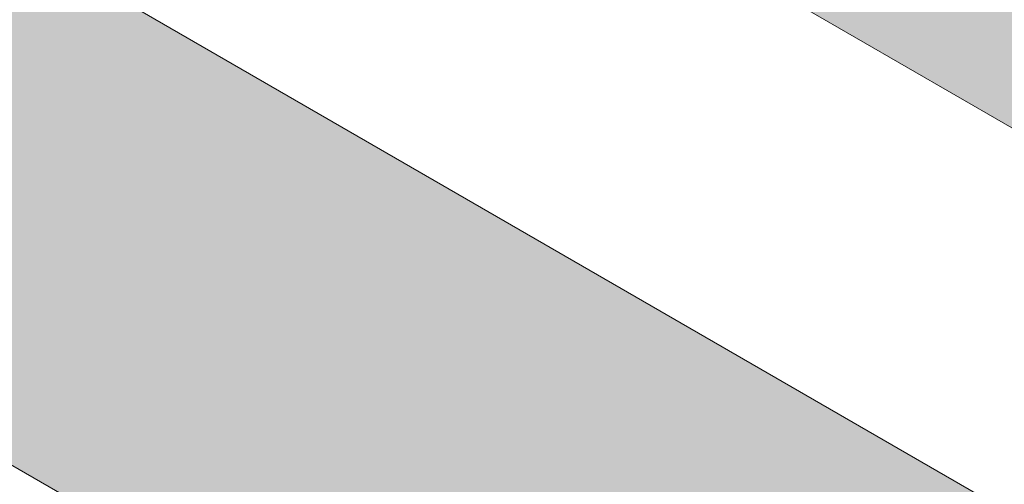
# Model space of a CAD drawing. Header units: millimetres. Extents: x -107151 to 48086, y -42122 to 26068.
# Tile 3 of 52: x -88219 to -72531, y -11307 to -3909. Entities that reach past the tile are written whole.
import ezdxf

# ---------------------------------------------------------------- set-up
doc = ezdxf.new("R2010")
doc.units = ezdxf.units.MM
doc.header["$MEASUREMENT"] = 0
doc.layers.add('07-VRD_Terrain_Batiments.ARCHI', color=7, linetype='Continuous')

# ---------------------------------------------------------------- blocks, each defined once
blk = doc.blocks.new('Dalle_4_1', base_point=(-75677, -3744))
at = {"layer": '07-VRD_Terrain_Batiments.ARCHI', "linetype": 'Continuous', "lineweight": 0, "true_color": 0x404040}
blk.add_hatch(color=250, dxfattribs=at).paths.add_polyline_path([(-75677, -3744), (-67766, -8312), (-64023, -1828), (-71933, 2739)])
at = {"layer": '07-VRD_Terrain_Batiments.ARCHI', "color": 7, "linetype": 'Continuous', "lineweight": 5, "flags": 128}
blk.add_lwpolyline([(-75677, -3744), (-67766, -8312), (-64023, -1828), (-71933, 2739)], close=True, dxfattribs=at)
blk = doc.blocks.new('Dalle_7_1', base_point=(-95266, -7011))
at = {"layer": '07-VRD_Terrain_Batiments.ARCHI', "linetype": 'Continuous', "lineweight": 0, "true_color": 0x404040}
blk.add_hatch(color=250, dxfattribs=at).paths.add_polyline_path([(-95266, -7011), (-49833, -33242), (-46185, -26923), (-91617, -692)])
at = {"layer": '07-VRD_Terrain_Batiments.ARCHI', "color": 7, "linetype": 'Continuous', "lineweight": 5, "flags": 128}
blk.add_lwpolyline([(-95266, -7011), (-49833, -33242), (-46185, -26923), (-91617, -692)], close=True, dxfattribs=at)

msp = doc.modelspace()

# ---------------------------------------------------------------- block references
at = {"layer": '07-VRD_Terrain_Batiments.ARCHI', "color": 7, "linetype": 'Continuous', "lineweight": 5}
for name, p in [('Dalle_4_1', (-75676.611, -3744.468)), ('Dalle_7_1', (-95265.665, -7010.981))]:
    msp.add_blockref(name, p, dxfattribs=at)

doc.saveas('drawing.dxf')
